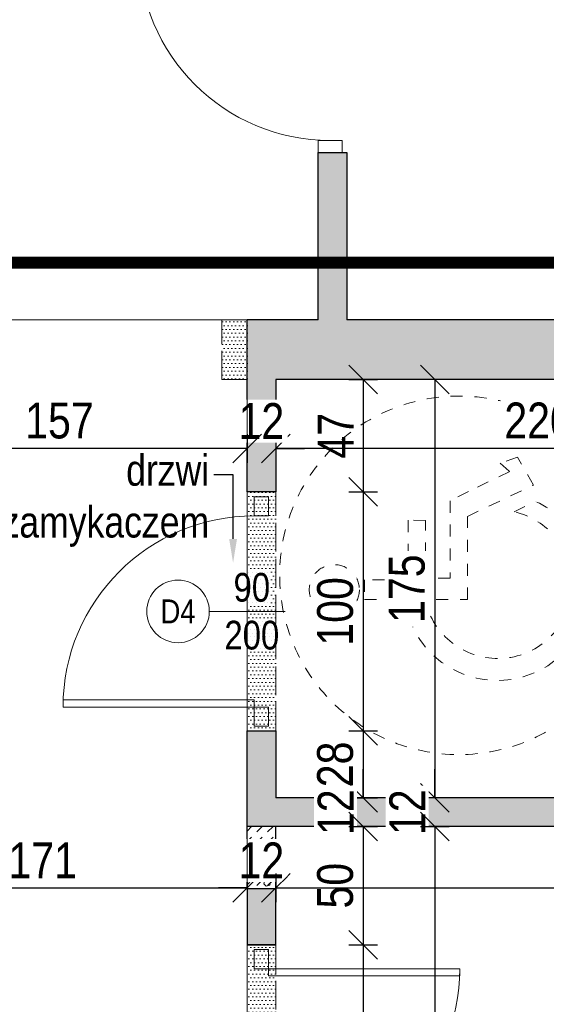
# Model space of a CAD drawing. Header units: millimetres. Extents: x 17147 to 52214, y -18116 to -4632.
# Tile 144 of 186: x 34636 to 34857, y -6668 to -6256. Entities that reach past the tile are written whole.
import ezdxf
from ezdxf import colors
from ezdxf.entities.mleader import LeaderData, LeaderLine
from ezdxf.math import Vec2, Vec3

# ---------------------------------------------------------------- set-up
doc = ezdxf.new("R2010")
doc.units = ezdxf.units.MM
for name, pattern in [('3', [1, 0.5, -0.5]), ('ACAD_ISO02W100', [15, 12, -3]), ('ACAD_ISO03W100', [30, 12, -18])]:
    doc.linetypes.add(name, pattern=pattern)
doc.layers.get('Defpoints').update_dxf_attribs({"color": 6})
for name, color, linetype, lineweight in [('A-DRZ', 154, 'Continuous', 0), ('A-opis', 130, 'Continuous', 9), ('A-sciana_żelbetowa', 130, 'Continuous', 50), ('A-wymiar', 177, 'Continuous', 0), ('A_DRZWI-OKNA', 4, 'Continuous', 13), ('A_opis_drzwi', 60, 'Continuous', 0), ('A_SCIANA_ISTN', 253, 'Continuous', 25), ('A_SCINAN_PROJ_DZIALOWA', 5, 'Continuous', 30)]:
    doc.layers.add(name, color=color, linetype=linetype, lineweight=lineweight)
doc.layers.add('A_SCIANA DO WYBURZENIA', color=7, linetype='ACAD_ISO02W100', lineweight=18, true_color=0xf7833b)
doc.layers.add('S_KRESKOWANIE_SC_ISTN', color=7, linetype='Continuous', lineweight=0, true_color=0x878787)
doc.styles.get("Standard").update_dxf_attribs({"font": 'ARIALN.TTF'})
doc.styles.add('wymiary', font='ARIALN.TTF')
doc.dimstyles.new('anka', dxfattribs={"dimtxt": 15, "dimasz": 12, "dimexe": 6, "dimexo": 0.0625, "dimgap": 4, "dimtad": 1, "dimdec": 0, "dimzin": 0, "dimdsep": 46, "dimtxsty": 'wymiary', "dimblk": 'OBLIQUE', "dimcen": 0.09, "dimclrt": 7, "dimadec": 0, "dimazin": 0, "dimtfac": 1, "dimtdec": 0, "dimtix": 1, "dimtofl": 0, "dimtmove": 0, "dimatfit": 3, "dimldrblk": 'OBLIQUE', "dimfxl": 6, "dimfxlon": 1, "dimtfill": 1, "dimtolj": 1, "dimtzin": 0, "dimarcsym": 0})
pattern_1 = [(0, (14120.9812, -10505.3418), (0.79375, 1.5875), [0, -1.5875])]
pattern_2 = [(15, (-1.139, -4.25), (3.882286, 14.4888864), [1.46647, -13.53353]), (15, (0.657, -2.453), (3.882286, 14.4888864), [1.46647, -13.53353]), (15, (-1.796, -1.796), (3.882286, 14.4888864), [1.46647, -13.53353]), (15, (0, 0), (3.882286, 14.4888864), [1.46647, -13.53353]), (15, (-2.453, 0.657), (3.882286, 14.4888864), [1.46647, -13.53353]), (75, (-2.833, -0.759), (-10.6066007, 10.6066014), [1.46647, -13.53353]), (75, (-2.176, -3.213), (-10.6066007, 10.6066014), [1.46647, -13.53353]), (75, (-0.38, -1.417), (-10.6066007, 10.6066014), [1.46647, -13.53353]), (75, (0.278, -3.87), (-10.6066007, 10.6066014), [1.46647, -13.53353]), (75, (2.074, -2.074), (-10.6066007, 10.6066014), [1.46647, -13.53353]), (315, (-2.176, -3.213), (14.4888866, 3.882285), [1.46647, -13.53353]), (315, (-2.833, -0.759), (14.4888866, 3.882285), [1.46647, -13.53353]), (315, (-0.38, -1.417), (14.4888866, 3.882285), [1.46647, -13.53353]), (315, (1.417, 0.38), (14.4888866, 3.882285), [1.46647, -13.53353]), (315, (-1.037, 1.037), (14.4888866, 3.882285), [1.46647, -13.53353]), (45, (0, 0), (4e-16, 4.49012806), [3.175, -3.175])]

# ---------------------------------------------------------------- blocks, each defined once
blk = doc.blocks.new('drzwi 800')
at = {"layer": 'A_DRZWI-OKNA'}
blk.add_line((110028.2, -38030.87), (110028.2, -37950.87), dxfattribs=at)
for points in [[(110023.2, -38035.87), (110028.2, -38035.87), (110028.2, -38025.87), (110023.2, -38025.87)], [(110108.2, -38035.87), (110113.2, -38035.87), (110113.2, -38025.87), (110108.2, -38025.87)]]:
    blk.add_lwpolyline(points, close=True, dxfattribs=at)
blk.add_arc((110028.2, -38030.87), 80, 0, 90, dxfattribs=at)
blk = doc.blocks.new('_OBLIQUE')
at = {"color": 0, "linetype": 'ByBlock'}
blk.add_line((-0.5, -0.5), (0.5, 0.5), dxfattribs=at)
blk = doc.blocks.new('*D90')
at = {"layer": 'A-wymiar', "color": 0, "lineweight": -2, "transparency": 16777216}
for p, q in [((34560.51, -6613.43), (34560.51, -6625.43)), ((34731.51, -6613.43), (34731.51, -6625.43)), ((34560.51, -6619.43), (34731.51, -6619.43))]:
    blk.add_line(p, q, dxfattribs=at)
at = {"layer": 'Defpoints', "color": 0, "transparency": 16777216}
for p in [(34731.51, -6605.18), (34560.51, -6613.18), (34731.51, -6619.43)]:
    blk.add_point(p, dxfattribs=at)
at = {"layer": 'A-wymiar', "color": 0, "lineweight": -2, "transparency": 16777216, "xscale": 12, "yscale": 12, "zscale": 12, "rotation": 180}
blk.add_blockref('_OBLIQUE', (34560.51, -6619.43), dxfattribs=at)
at = {"layer": 'A-wymiar', "color": 0, "lineweight": -2, "transparency": 16777216, "xscale": 12, "yscale": 12, "zscale": 12}
blk.add_blockref('_OBLIQUE', (34731.51, -6619.43), dxfattribs=at)
at = {"layer": 'A-wymiar', "color": 7, "lineweight": 9, "transparency": 16777216, "insert": (34646.01, -6607.9), "char_height": 15, "attachment_point": 5, "style": 'wymiary', "bg_fill": 3, "box_fill_scale": 1.1, "bg_fill_color": 256, "bg_fill_true_color": 13158600, "bg_fill_transparency": 0}
blk.add_mtext('\\A1;171', dxfattribs=at)
blk = doc.blocks.new('*D212')
at = {"layer": 'A-wymiar', "color": 0, "lineweight": -2, "transparency": 16777216}
for p, q in [((34774.1, -6406.73), (34786.1, -6406.73)), ((34780.1, -6406.73), (34780.1, -6453.73)), ((34774.1, -6453.73), (34786.1, -6453.73))]:
    blk.add_line(p, q, dxfattribs=at)
at = {"layer": 'Defpoints', "color": 0, "transparency": 16777216}
for p in [(34743.51, -6406.73), (34743.51, -6453.73), (34780.1, -6453.73)]:
    blk.add_point(p, dxfattribs=at)
at = {"layer": 'A-wymiar', "color": 0, "lineweight": -2, "transparency": 16777216, "xscale": 12, "yscale": 12, "zscale": 12}
for p, rotation in [((34780.1, -6406.73), 90), ((34780.1, -6453.73), 270)]:
    blk.add_blockref('_OBLIQUE', p, dxfattribs=dict(at, rotation=rotation))
at = {"layer": 'A-wymiar', "color": 7, "lineweight": 9, "transparency": 16777216, "insert": (34768.6, -6430.23), "char_height": 15, "attachment_point": 5, "rotation": 90, "style": 'wymiary', "bg_fill": 3, "box_fill_scale": 1.1, "bg_fill_color": 256, "bg_fill_true_color": 13158600, "bg_fill_transparency": 0}
blk.add_mtext('\\A1;47', dxfattribs=at)
blk = doc.blocks.new('niepeln')
at = {"layer": 'A-opis', "linetype": '3', "lineweight": 0, "ltscale": 10}
blk.add_lwpolyline([(10270.89, 14786.06), (10238.53, 14786.06), (10238.38, 14796.44), (10262.65, 14796.44), (10262.8, 14803.62), (10237.92, 14803.62), (10237.77, 14821.94), (10229.52, 14821.94), (10229.52, 14778.89), (10264.33, 14778.89), (10277.46, 14751.26), (10289.15, 14757.97), (10286.56, 14765.15), (10283.11, 14761.18), (10274.71, 14778.43)], close=True, dxfattribs=at)
at = {"layer": 'A-opis', "linetype": '3', "ltscale": 10}
blk.add_lwpolyline([(10222.66, 14794.3, 1.599308), (10266.31, 14759.35), (10270.59, 14750.3, -1.533503), (10222.66, 14803.62)], format="xyb", close=True, dxfattribs=at)
blk.add_circle((10239.69, 14782.44), 75, dxfattribs=at)
at = {"layer": 'A-opis', "linetype": '3', "lineweight": 0, "ltscale": 10}
blk.add_circle((10233.65, 14834.58), 10.49, dxfattribs=at)
blk = doc.blocks.new('DRZWI-RZ-33')
at = {"layer": 'A-DRZ', "extrusion": (0, 0, -1)}
for points in [[(25, 48), (19, 48), (19, 40), (25, 40)], [(25, -48), (19, -48), (19, -40), (25, -40)]]:
    blk.add_lwpolyline(points, close=True, dxfattribs=at)
at = {"layer": 'A-DRZ'}
for points in [[(-19, -40), (-19, -37), (61, -37)], [(61, -40), (61, -37)]]:
    blk.add_lwpolyline(points, dxfattribs=at)
at = {"layer": 'A-DRZ', "extrusion": (0, 0, -1)}
blk.add_lwpolyline([(19, -40), (-61, -40)], dxfattribs=at)
at = {"layer": 'A-DRZ', "color": 1, "extrusion": (0, 0, -1)}
blk.add_arc((19, -40), 80, 90, 180, dxfattribs=at)
blk = doc.blocks.new('*D445')
at = {"layer": 'A-wymiar', "color": 0, "lineweight": -2, "transparency": 16777216}
for p, q in [((34774.1, -6453.73), (34786.1, -6453.73)), ((34780.1, -6453.73), (34780.1, -6553.73)), ((34774.1, -6553.73), (34786.1, -6553.73))]:
    blk.add_line(p, q, dxfattribs=at)
at = {"layer": 'Defpoints', "color": 0, "transparency": 16777216}
for p in [(34743.51, -6453.73), (34743.51, -6553.73), (34780.1, -6553.73)]:
    blk.add_point(p, dxfattribs=at)
at = {"layer": 'A-wymiar', "color": 0, "lineweight": -2, "transparency": 16777216, "xscale": 12, "yscale": 12, "zscale": 12}
for p, rotation in [((34780.1, -6453.73), 90), ((34780.1, -6553.73), 270)]:
    blk.add_blockref('_OBLIQUE', p, dxfattribs=dict(at, rotation=rotation))
at = {"layer": 'A-wymiar', "color": 7, "lineweight": 9, "transparency": 16777216, "insert": (34768.44, -6503.73), "char_height": 15, "attachment_point": 5, "rotation": 90, "style": 'wymiary', "bg_fill": 3, "box_fill_scale": 1.1, "bg_fill_color": 256, "bg_fill_true_color": 13158600, "bg_fill_transparency": 0}
blk.add_mtext('\\A1;100', dxfattribs=at)
blk = doc.blocks.new('*D446')
at = {"layer": 'A-wymiar', "color": 0, "lineweight": -2, "transparency": 16777216}
for p, q in [((34774.1, -6553.73), (34786.1, -6553.73)), ((34780.1, -6553.73), (34780.1, -6581.73)), ((34774.1, -6581.73), (34786.1, -6581.73))]:
    blk.add_line(p, q, dxfattribs=at)
at = {"layer": 'Defpoints', "color": 0, "transparency": 16777216}
for p in [(34743.51, -6553.73), (34743.51, -6581.73), (34780.1, -6581.73)]:
    blk.add_point(p, dxfattribs=at)
at = {"layer": 'A-wymiar', "color": 0, "lineweight": -2, "transparency": 16777216, "xscale": 12, "yscale": 12, "zscale": 12}
for p, rotation in [((34780.1, -6553.73), 90), ((34780.1, -6581.73), 270)]:
    blk.add_blockref('_OBLIQUE', p, dxfattribs=dict(at, rotation=rotation))
at = {"layer": 'A-wymiar', "color": 7, "lineweight": 9, "transparency": 16777216, "insert": (34768.44, -6567.73), "char_height": 15, "attachment_point": 5, "rotation": 90, "style": 'wymiary', "bg_fill": 3, "box_fill_scale": 1.1, "bg_fill_color": 256, "bg_fill_true_color": 13158600, "bg_fill_transparency": 0}
blk.add_mtext('\\A1;28', dxfattribs=at)
blk = doc.blocks.new('*D447')
at = {"layer": 'A-wymiar', "color": 0, "lineweight": -2, "transparency": 16777216}
for p, q in [((34780.1, -6581.73), (34780.1, -6569.73)), ((34774.1, -6581.73), (34786.1, -6581.73)), ((34774.1, -6593.73), (34786.1, -6593.73)), ((34780.1, -6593.73), (34780.1, -6605.73))]:
    blk.add_line(p, q, dxfattribs=at)
at = {"layer": 'Defpoints', "color": 0, "transparency": 16777216}
for p in [(34743.51, -6581.73), (34743.51, -6593.73), (34780.1, -6593.73)]:
    blk.add_point(p, dxfattribs=at)
at = {"layer": 'A-wymiar', "color": 0, "lineweight": -2, "transparency": 16777216, "xscale": 12, "yscale": 12, "zscale": 12}
for p, rotation in [((34780.1, -6581.73), 270), ((34780.1, -6593.73), 90)]:
    blk.add_blockref('_OBLIQUE', p, dxfattribs=dict(at, rotation=rotation))
at = {"layer": 'A-wymiar', "color": 7, "lineweight": 9, "transparency": 16777216, "insert": (34768.57, -6587.73), "char_height": 15, "attachment_point": 5, "rotation": 90, "style": 'wymiary', "bg_fill": 3, "box_fill_scale": 1.1, "bg_fill_color": 256, "bg_fill_true_color": 13158600, "bg_fill_transparency": 0}
blk.add_mtext('\\A1;12', dxfattribs=at)
blk = doc.blocks.new('*D448')
at = {"layer": 'A-wymiar', "color": 0, "lineweight": -2, "transparency": 16777216}
for p, q in [((34816.1, -6406.73), (34804.1, -6406.73)), ((34810.1, -6406.73), (34810.1, -6581.73)), ((34816.1, -6581.73), (34804.1, -6581.73))]:
    blk.add_line(p, q, dxfattribs=at)
at = {"layer": 'Defpoints', "color": 0, "transparency": 16777216}
for p in [(34963.51, -6406.73), (34810.1, -6581.73), (34963.51, -6581.73)]:
    blk.add_point(p, dxfattribs=at)
at = {"layer": 'A-wymiar', "color": 0, "lineweight": -2, "transparency": 16777216, "xscale": 12, "yscale": 12, "zscale": 12}
for p, rotation in [((34810.1, -6406.73), 90), ((34810.1, -6581.73), 270)]:
    blk.add_blockref('_OBLIQUE', p, dxfattribs=dict(at, rotation=rotation))
at = {"layer": 'A-wymiar', "color": 7, "lineweight": 9, "transparency": 16777216, "insert": (34798.44, -6494.23), "char_height": 15, "attachment_point": 5, "rotation": 90, "style": 'wymiary', "bg_fill": 3, "box_fill_scale": 1.1, "bg_fill_color": 256, "bg_fill_true_color": 13158600, "bg_fill_transparency": 0}
blk.add_mtext('\\A1;175', dxfattribs=at)
blk = doc.blocks.new('*D451')
at = {"layer": 'A-wymiar', "color": 0, "lineweight": -2, "transparency": 16777216}
for p, q in [((34774.1, -6593.73), (34786.1, -6593.73)), ((34780.1, -6593.73), (34780.1, -6643.23)), ((34774.1, -6643.23), (34786.1, -6643.23))]:
    blk.add_line(p, q, dxfattribs=at)
at = {"layer": 'Defpoints', "color": 0, "transparency": 16777216}
for p in [(34743.51, -6593.73), (34743.51, -6643.23), (34780.1, -6643.23)]:
    blk.add_point(p, dxfattribs=at)
at = {"layer": 'A-wymiar', "color": 0, "lineweight": -2, "transparency": 16777216, "xscale": 12, "yscale": 12, "zscale": 12}
for p, rotation in [((34780.1, -6593.73), 90), ((34780.1, -6643.23), 270)]:
    blk.add_blockref('_OBLIQUE', p, dxfattribs=dict(at, rotation=rotation))
at = {"layer": 'A-wymiar', "color": 7, "transparency": 16777216, "insert": (34768.44, -6618.48), "char_height": 15, "attachment_point": 5, "rotation": 90, "style": 'wymiary', "bg_fill": 3, "box_fill_scale": 1.1, "bg_fill_color": 256, "bg_fill_true_color": 13158600, "bg_fill_transparency": 0}
blk.add_mtext('\\A1;50', dxfattribs=at)
blk = doc.blocks.new('*D452')
at = {"layer": 'A-wymiar', "color": 0, "lineweight": -2, "transparency": 16777216}
for p, q in [((34774.1, -6643.23), (34786.1, -6643.23)), ((34780.1, -6643.23), (34780.1, -6743.23)), ((34774.1, -6743.23), (34786.1, -6743.23))]:
    blk.add_line(p, q, dxfattribs=at)
at = {"layer": 'Defpoints', "color": 0, "transparency": 16777216}
for p in [(34743.51, -6643.23), (34743.51, -6743.23), (34780.1, -6743.23)]:
    blk.add_point(p, dxfattribs=at)
at = {"layer": 'A-wymiar', "color": 0, "lineweight": -2, "transparency": 16777216, "xscale": 12, "yscale": 12, "zscale": 12}
for p, rotation in [((34780.1, -6643.23), 90), ((34780.1, -6743.23), 270)]:
    blk.add_blockref('_OBLIQUE', p, dxfattribs=dict(at, rotation=rotation))
at = {"layer": 'A-wymiar', "color": 7, "transparency": 16777216, "insert": (34768.44, -6693.23), "char_height": 15, "attachment_point": 5, "rotation": 90, "style": 'wymiary', "bg_fill": 3, "box_fill_scale": 1.1, "bg_fill_color": 256, "bg_fill_true_color": 13158600, "bg_fill_transparency": 0}
blk.add_mtext('\\A1;100', dxfattribs=at)
blk = doc.blocks.new('*D454')
at = {"layer": 'A-wymiar', "color": 0, "lineweight": -2, "transparency": 16777216}
for p, q in [((34810.1, -6581.73), (34810.1, -6569.73)), ((34816.1, -6581.73), (34804.1, -6581.73)), ((34804.1, -6593.73), (34816.1, -6593.73)), ((34810.1, -6593.73), (34810.1, -6605.73))]:
    blk.add_line(p, q, dxfattribs=at)
at = {"layer": 'Defpoints', "color": 0, "transparency": 16777216}
for p in [(34963.51, -6581.73), (34743.51, -6593.73), (34810.1, -6593.73)]:
    blk.add_point(p, dxfattribs=at)
at = {"layer": 'A-wymiar', "color": 0, "lineweight": -2, "transparency": 16777216, "xscale": 12, "yscale": 12, "zscale": 12}
for p, rotation in [((34810.1, -6581.73), 270), ((34810.1, -6593.73), 90)]:
    blk.add_blockref('_OBLIQUE', p, dxfattribs=dict(at, rotation=rotation))
at = {"layer": 'A-wymiar', "color": 7, "transparency": 16777216, "insert": (34798.57, -6587.73), "char_height": 15, "attachment_point": 5, "rotation": 90, "style": 'wymiary', "bg_fill": 3, "box_fill_scale": 1.1, "bg_fill_color": 256, "bg_fill_true_color": 13158600, "bg_fill_transparency": 0}
blk.add_mtext('\\A1;12', dxfattribs=at)
blk = doc.blocks.new('*D176')
at = {"layer": 'A-wymiar', "color": 0, "lineweight": -2, "transparency": 16777216}
for p, q in [((34804.1, -6593.73), (34816.1, -6593.73)), ((34810.1, -6593.73), (34810.1, -6981.73)), ((34804.1, -6981.73), (34816.1, -6981.73))]:
    blk.add_line(p, q, dxfattribs=at)
at = {"layer": 'Defpoints', "color": 0, "transparency": 16777216}
for p in [(34743.51, -6593.73), (34743.51, -6981.73), (34810.1, -6981.73)]:
    blk.add_point(p, dxfattribs=at)
at = {"layer": 'A-wymiar', "color": 0, "lineweight": -2, "transparency": 16777216, "xscale": 12, "yscale": 12, "zscale": 12}
for p, rotation in [((34810.1, -6593.73), 90), ((34810.1, -6981.73), 270)]:
    blk.add_blockref('_OBLIQUE', p, dxfattribs=dict(at, rotation=rotation))
at = {"layer": 'A-wymiar', "color": 7, "transparency": 16777216, "insert": (34798.44, -6787.73), "char_height": 15, "attachment_point": 5, "rotation": 90, "style": 'wymiary', "bg_fill": 3, "box_fill_scale": 1.1, "bg_fill_color": 256, "bg_fill_true_color": 13158600, "bg_fill_transparency": 0}
blk.add_mtext('\\A1;388', dxfattribs=at)
blk = doc.blocks.new('*D177')
at = {"layer": 'A-wymiar', "color": 0, "lineweight": -2, "transparency": 16777216}
for p, q in [((34731.51, -6613.43), (34731.51, -6625.43)), ((34743.51, -6613.43), (34743.51, -6625.43)), ((34731.51, -6619.43), (34719.51, -6619.43)), ((34743.51, -6619.43), (34755.51, -6619.43))]:
    blk.add_line(p, q, dxfattribs=at)
at = {"layer": 'Defpoints', "color": 0, "transparency": 16777216}
for p in [(34743.51, -6593.73), (34743.51, -6619.43)]:
    blk.add_point(p, dxfattribs=at)
at = {"layer": 'A-wymiar', "color": 0, "lineweight": -2, "transparency": 16777216, "xscale": 12, "yscale": 12, "zscale": 12}
blk.add_blockref('_OBLIQUE', (34731.51, -6619.43), dxfattribs=at)
at = {"layer": 'A-wymiar', "color": 0, "lineweight": -2, "transparency": 16777216, "xscale": 12, "yscale": 12, "zscale": 12, "rotation": 180}
blk.add_blockref('_OBLIQUE', (34743.51, -6619.43), dxfattribs=at)
at = {"layer": 'A-wymiar', "color": 7, "transparency": 16777216, "insert": (34737.51, -6607.9), "char_height": 15, "attachment_point": 5, "style": 'wymiary', "bg_fill": 3, "box_fill_scale": 1.1, "bg_fill_color": 256, "bg_fill_true_color": 13158600, "bg_fill_transparency": 0}
blk.add_mtext('\\A1;12', dxfattribs=at)
at = {"layer": 'Defpoints', "color": 0, "transparency": 16777216}
blk.add_point((34731.51, -6605.18), dxfattribs=at)
blk = doc.blocks.new('*D455')
at = {"layer": 'A-wymiar', "color": 0, "lineweight": -2, "transparency": 16777216}
for p, q in [((34743.51, -6613.43), (34743.51, -6625.43)), ((35017.51, -6613.43), (35017.51, -6625.43)), ((34743.51, -6619.43), (35017.51, -6619.43))]:
    blk.add_line(p, q, dxfattribs=at)
at = {"layer": 'Defpoints', "color": 0, "transparency": 16777216}
for p in [(34743.51, -6593.73), (35017.51, -6593.73), (35017.51, -6619.43)]:
    blk.add_point(p, dxfattribs=at)
at = {"layer": 'A-wymiar', "color": 0, "lineweight": -2, "transparency": 16777216, "xscale": 12, "yscale": 12, "zscale": 12, "rotation": 180}
blk.add_blockref('_OBLIQUE', (34743.51, -6619.43), dxfattribs=at)
at = {"layer": 'A-wymiar', "color": 0, "lineweight": -2, "transparency": 16777216, "xscale": 12, "yscale": 12, "zscale": 12}
blk.add_blockref('_OBLIQUE', (35017.51, -6619.43), dxfattribs=at)
at = {"layer": 'A-wymiar', "color": 7, "transparency": 16777216, "insert": (34880.51, -6607.9), "char_height": 15, "attachment_point": 5, "style": 'wymiary', "bg_fill": 3, "box_fill_scale": 1.1, "bg_fill_color": 256, "bg_fill_true_color": 13158600, "bg_fill_transparency": 0}
blk.add_mtext('\\A1;274', dxfattribs=at)
blk = doc.blocks.new('*D459')
at = {"layer": 'A-wymiar', "color": 0, "lineweight": -2, "transparency": 16777216}
for p, q in [((34743.51, -6429.62), (34743.51, -6441.62)), ((34963.51, -6429.62), (34963.51, -6441.62)), ((34963.51, -6435.62), (34743.51, -6435.62))]:
    blk.add_line(p, q, dxfattribs=at)
at = {"layer": 'Defpoints', "color": 0, "transparency": 16777216}
for p in [(34743.51, -6406.73), (34963.51, -6406.73), (34743.51, -6435.62)]:
    blk.add_point(p, dxfattribs=at)
at = {"layer": 'A-wymiar', "color": 0, "lineweight": -2, "transparency": 16777216, "xscale": 12, "yscale": 12, "zscale": 12, "rotation": 180}
blk.add_blockref('_OBLIQUE', (34743.51, -6435.62), dxfattribs=at)
at = {"layer": 'A-wymiar', "color": 0, "lineweight": -2, "transparency": 16777216, "xscale": 12, "yscale": 12, "zscale": 12}
blk.add_blockref('_OBLIQUE', (34963.51, -6435.62), dxfattribs=at)
at = {"layer": 'A-wymiar', "color": 7, "transparency": 16777216, "insert": (34853.51, -6423.96), "char_height": 15, "attachment_point": 5, "style": 'wymiary', "bg_fill": 3, "box_fill_scale": 1.1, "bg_fill_color": 256, "bg_fill_true_color": 13158600, "bg_fill_transparency": 0}
blk.add_mtext('\\A1;220', dxfattribs=at)
blk = doc.blocks.new('*D460')
at = {"layer": 'A-wymiar', "color": 0, "lineweight": -2, "transparency": 16777216}
for p, q in [((34731.51, -6429.62), (34731.51, -6441.62)), ((34743.51, -6429.62), (34743.51, -6441.62)), ((34731.51, -6435.62), (34719.51, -6435.62)), ((34743.51, -6435.62), (34755.51, -6435.62))]:
    blk.add_line(p, q, dxfattribs=at)
at = {"layer": 'Defpoints', "color": 0, "transparency": 16777216}
for p in [(34731.51, -6406.73), (34743.51, -6406.73), (34731.51, -6435.62)]:
    blk.add_point(p, dxfattribs=at)
at = {"layer": 'A-wymiar', "color": 0, "lineweight": -2, "transparency": 16777216, "xscale": 12, "yscale": 12, "zscale": 12}
blk.add_blockref('_OBLIQUE', (34731.51, -6435.62), dxfattribs=at)
at = {"layer": 'A-wymiar', "color": 0, "lineweight": -2, "transparency": 16777216, "xscale": 12, "yscale": 12, "zscale": 12, "rotation": 180}
blk.add_blockref('_OBLIQUE', (34743.51, -6435.62), dxfattribs=at)
at = {"layer": 'A-wymiar', "color": 7, "transparency": 16777216, "insert": (34737.51, -6424.09), "char_height": 15, "attachment_point": 5, "style": 'wymiary', "bg_fill": 3, "box_fill_scale": 1.1, "bg_fill_color": 256, "bg_fill_true_color": 13158600, "bg_fill_transparency": 0}
blk.add_mtext('\\A1;12', dxfattribs=at)
blk = doc.blocks.new('*D461')
at = {"layer": 'A-wymiar', "color": 0, "lineweight": -2, "transparency": 16777216}
for p, q in [((34574.51, -6429.62), (34574.51, -6441.62)), ((34731.51, -6429.62), (34731.51, -6441.62)), ((34731.51, -6435.62), (34574.51, -6435.62))]:
    blk.add_line(p, q, dxfattribs=at)
at = {"layer": 'Defpoints', "color": 0, "transparency": 16777216}
for p in [(34574.51, -6406.73), (34731.51, -6406.73), (34574.51, -6435.62)]:
    blk.add_point(p, dxfattribs=at)
at = {"layer": 'A-wymiar', "color": 0, "lineweight": -2, "transparency": 16777216, "xscale": 12, "yscale": 12, "zscale": 12, "rotation": 180}
blk.add_blockref('_OBLIQUE', (34574.51, -6435.62), dxfattribs=at)
at = {"layer": 'A-wymiar', "color": 0, "lineweight": -2, "transparency": 16777216, "xscale": 12, "yscale": 12, "zscale": 12}
blk.add_blockref('_OBLIQUE', (34731.51, -6435.62), dxfattribs=at)
at = {"layer": 'A-wymiar', "color": 7, "transparency": 16777216, "insert": (34653.01, -6423.96), "char_height": 15, "attachment_point": 5, "style": 'wymiary', "bg_fill": 3, "box_fill_scale": 1.1, "bg_fill_color": 256, "bg_fill_true_color": 13158600, "bg_fill_transparency": 0}
blk.add_mtext('\\A1;157', dxfattribs=at)

msp = doc.modelspace()

# ---------------------------------------------------------------- hatches: boundary and pattern name
at = {"layer": 'A_SCIANA DO WYBURZENIA', "transparency": 33554687}
h = msp.add_hatch(dxfattribs=at)
h.set_pattern_fill('DOTS', color=256)
h.set_pattern_definition(pattern_1)
h.paths.add_polyline_path([(34731.51, -6381.73), (34720.9, -6381.73), (34720.9, -6406.73), (34731.51, -6406.73)])
h = msp.add_hatch(dxfattribs=at)
h.set_pattern_fill('DOTS', color=256)
h.set_pattern_definition([(0, (14120.9812, -10327.3418), (0.79375, 1.5875), [0, -1.5875])])
h.paths.add_polyline_path([(34743.51, -6643.23), (34731.51, -6643.23), (34731.51, -6743.23), (34743.51, -6743.23)])
at = {"layer": 'S_KRESKOWANIE_SC_ISTN', "transparency": 33554559}
h = msp.add_hatch(color=256, dxfattribs=at)
h.dxf.hatch_style = 1
h.paths.add_polyline_path([(35202.51, -6273.72), (35177.51, -6273.72), (35177.51, -6381.73), (34773.26, -6381.73), (34773.26, -6311.73), (34761.26, -6311.73), (34761.26, -6381.73), (34731.51, -6381.73), (34731.51, -6453.73), (34743.51, -6453.73), (34743.51, -6406.73), (35177.51, -6406.73), (35177.51, -6981.73), (35072.82, -6981.73), (35072.82, -7006.73), (35202.51, -7006.73)])

# ---------------------------------------------------------------- linework, layer by layer
at = {"layer": 'A-opis', "color": 156, "linetype": 'ACAD_ISO03W100', "true_color": 0x0f468a, "const_width": 5}
msp.add_lwpolyline([(32546.51, -7006.73), (32546.51, -6357.85), (35344.05, -6357.85), (35344.05, -7084.53), (32740.01, -7084.53)], dxfattribs=at)
at = {"layer": 'A_opis_drzwi'}
msp.add_line((34715.73, -6503.73), (34747.51, -6503.73), dxfattribs=at)
msp.add_circle((34702.64, -6503.73), 13.09, dxfattribs=at)
at = {"layer": 'A_SCIANA DO WYBURZENIA'}
for points in [[(34720.9, -6381.73), (34731.51, -6381.73), (34731.51, -6406.73), (34720.9, -6406.73)], [(34731.51, -6643.23), (34743.51, -6643.23), (34743.51, -6743.23), (34731.51, -6743.23)]]:
    msp.add_lwpolyline(points, close=True, dxfattribs=at)
at = {"layer": 'A_SCIANA_ISTN'}
for p, q in [((34731.51, -6406.73), (34731.51, -6381.73)), ((34761.26, -6381.73), (34731.51, -6381.73)), ((35177.51, -6381.73), (34773.26, -6381.73)), ((35177.51, -6406.73), (34743.51, -6406.73))]:
    msp.add_line(p, q, dxfattribs=at)
for points in [[(34761.26, -6381.73), (34761.26, -6311.73), (34773.26, -6311.73), (34773.26, -6381.73)], [(34743.51, -6406.73), (34743.51, -6453.73), (34731.51, -6453.73), (34731.51, -6406.73)], [(34743.51, -6643.23), (34731.51, -6643.23)], [(34731.51, -6643.23), (34743.51, -6643.23)]]:
    msp.add_lwpolyline(points, dxfattribs=at)
at = {"layer": 'A_SCINAN_PROJ_DZIALOWA'}
for points in [[(34743.51, -6593.73), (34731.51, -6593.73), (34731.51, -6553.73), (34743.51, -6553.73), (34743.51, -6581.73)], [(34963.51, -6593.73), (34743.51, -6593.73)]]:
    msp.add_lwpolyline(points, dxfattribs=at)
at = {"layer": 'S_KRESKOWANIE_SC_ISTN'}
msp.add_lwpolyline([(34761.26, -6381.73), (34761.26, -6311.73)], dxfattribs=at)

# ---------------------------------------------------------------- block references
at = {"layer": 'A-DRZ', "extrusion": (0, 0, -1)}
msp.add_blockref('DRZWI-RZ-33', (-34715.51, -6503.73), dxfattribs=at)
at = {"layer": 'A_SCIANA_ISTN', "xscale": -1, "rotation": 89.99999999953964}
msp.add_blockref('drzwi 800', (-3264.61, 103801.47), dxfattribs=at)

# ---------------------------------------------------------------- texts
at = {"layer": 'A_opis_drzwi', "width": 42.7859, "attachment_point": 5, "style": 'wymiary'}
for s, insert, char_height in [('90\\P200', (34733.51, -6503.73), 12), ('D4', (34702.64, -6503.73), 10)]:
    msp.add_mtext(s, dxfattribs=dict(at, insert=insert, char_height=char_height))

# ---------------------------------------------------------------- next in the draw order: dimensions: what is measured, and where the dimension line sits
at = {"layer": 'A-wymiar', "lineweight": 9}
dim = msp.add_linear_dim(base=(34780.1, -6453.73), p1=(34743.51, -6406.73), p2=(34743.51, -6453.73), angle=90, dimstyle='anka', dxfattribs=at)
dim.commit()
dim.dimension.update_dxf_attribs({"geometry": '*D212', "text_midpoint": (34768.6, -6430.23)})
dim = msp.add_linear_dim(base=(34731.51, -6619.43), p1=(34560.51, -6613.18), p2=(34731.51, -6605.18), dimstyle='anka', override={"dimtmove": 1}, dxfattribs=at)
dim.commit()
dim.dimension.update_dxf_attribs({"geometry": '*D90', "text_midpoint": (34646.01, -6607.9)})

# ---------------------------------------------------------------- next in the draw order: hatches: boundary and pattern name
at = {"layer": 'A_SCIANA DO WYBURZENIA', "transparency": 33554687}
h = msp.add_hatch(dxfattribs=at)
h.set_pattern_fill('DOTS', color=256)
h.set_pattern_definition(pattern_1)
h.paths.add_polyline_path([(34743.51, -6453.73), (34731.51, -6453.73), (34731.51, -6553.73), (34743.51, -6553.73)])
at = {"layer": 'A_SCINAN_PROJ_DZIALOWA', "lineweight": 9, "true_color": 0x27773c, "transparency": 33554610}
h = msp.add_hatch(dxfattribs=at)
h.set_pattern_fill('GAZOBETON S100 ISO 1J', color=97, pattern_type=2)
h.set_pattern_definition(pattern_2)
h.paths.add_polyline_path([(34975.51, -6406.73), (34963.51, -6406.73), (34963.51, -6581.73), (34743.51, -6581.73), (34743.51, -6553.73), (34731.51, -6553.73), (34731.51, -6593.73), (34743.51, -6593.73), (34963.51, -6593.73), (34975.51, -6593.73), (34975.51, -6618.73)])
h = msp.add_hatch(dxfattribs=at)
h.set_pattern_fill('GAZOBETON S100 ISO 1J', color=97, pattern_type=2)
h.set_pattern_definition(pattern_2)
h.paths.add_polyline_path([(34743.51, -6593.73), (34731.51, -6593.73), (34731.51, -6619.73), (34743.51, -6619.73)])
at = {"layer": 'S_KRESKOWANIE_SC_ISTN', "transparency": 33554559}
h = msp.add_hatch(color=256, dxfattribs=at)
h.dxf.hatch_style = 1
h.paths.add_polyline_path([(34743.51, -6619.73), (34731.51, -6619.73), (34731.51, -6643.23), (34743.51, -6643.23)])

# ---------------------------------------------------------------- next in the draw order: linework, layer by layer
at = {"layer": 'A_SCIANA DO WYBURZENIA'}
msp.add_lwpolyline([(34731.51, -6553.73), (34743.51, -6553.73), (34743.51, -6453.73), (34731.51, -6453.73)], close=True, dxfattribs=at)
at = {"layer": 'A_SCIANA_ISTN'}
for points in [[(34731.51, -6619.73), (34731.51, -6643.23)], [(34743.51, -6643.23), (34743.51, -6619.73), (34731.51, -6619.73)]]:
    msp.add_lwpolyline(points, dxfattribs=at)
at = {"layer": 'A_SCINAN_PROJ_DZIALOWA'}
for points in [[(34963.51, -6406.73), (34963.51, -6406.73), (34963.51, -6581.73), (34743.51, -6581.73)], [(34731.51, -6619.73), (34731.51, -6593.73)]]:
    msp.add_lwpolyline(points, dxfattribs=at)

# ---------------------------------------------------------------- next in the draw order: block references
at = {"layer": 'A-sciana_żelbetowa', "color": 6, "lineweight": 50, "rotation": 90}
msp.add_blockref('niepeln', (49602.61, -16728.31), dxfattribs=at)

# ---------------------------------------------------------------- next in the draw order: dimensions: what is measured, and where the dimension line sits
at = {"layer": 'A-wymiar', "lineweight": 9}
dim = msp.add_linear_dim(base=(34810.1, -6581.73), p1=(34963.51, -6406.73), p2=(34963.51, -6581.73), angle=90, dimstyle='anka', dxfattribs=at)
dim.commit()
dim.dimension.update_dxf_attribs({"geometry": '*D448', "text_midpoint": (34798.44, -6494.23)})
dim = msp.add_linear_dim(base=(34780.1, -6553.73), p1=(34743.51, -6453.73), p2=(34743.51, -6553.73), angle=90, dimstyle='anka', override={"dimtmove": 1}, dxfattribs=at)
dim.commit()
dim.dimension.update_dxf_attribs({"geometry": '*D445', "text_midpoint": (34768.44, -6503.73)})

# ---------------------------------------------------------------- next in the draw order: dimensions: what is measured, and where the dimension line sits
at = {"layer": 'A-wymiar'}
dim = msp.add_linear_dim(base=(34743.51, -6435.62), p1=(34963.51, -6406.73), p2=(34743.51, -6406.73), dimstyle='anka', override={"dimtmove": 1}, dxfattribs=at)
dim.commit()
dim.dimension.update_dxf_attribs({"geometry": '*D459', "text_midpoint": (34853.51, -6423.96)})
at = {"layer": 'A-wymiar', "lineweight": 9}
dim = msp.add_linear_dim(base=(34780.1, -6581.73), p1=(34743.51, -6553.73), p2=(34743.51, -6581.73), angle=90, dimstyle='anka', override={"dimtmove": 1}, dxfattribs=at)
dim.commit()
dim.dimension.update_dxf_attribs({"geometry": '*D446', "text_midpoint": (34768.44, -6567.73)})

# ---------------------------------------------------------------- next in the draw order: dimensions: what is measured, and where the dimension line sits
at = {"layer": 'A-wymiar'}
dim = msp.add_linear_dim(base=(34731.51, -6435.62), p1=(34743.51, -6406.73), p2=(34731.51, -6406.73), dimstyle='anka', override={"dimtmove": 1}, dxfattribs=at)
dim.commit()
dim.dimension.update_dxf_attribs({"geometry": '*D460', "text_midpoint": (34737.51, -6424.09)})
at = {"layer": 'A-wymiar', "lineweight": 9}
dim = msp.add_linear_dim(base=(34780.1, -6593.73), p1=(34743.51, -6581.73), p2=(34743.51, -6593.73), angle=90, dimstyle='anka', override={"dimtmove": 1}, dxfattribs=at)
dim.commit()
dim.dimension.update_dxf_attribs({"geometry": '*D447', "text_midpoint": (34768.57, -6587.73)})

# ---------------------------------------------------------------- next in the draw order: linework, layer by layer
at = {"layer": 'A_SCINAN_PROJ_DZIALOWA'}
msp.add_lwpolyline([(34743.51, -6619.73), (34743.51, -6593.73)], dxfattribs=at)

# ---------------------------------------------------------------- next in the draw order: dimensions: what is measured, and where the dimension line sits
at = {"layer": 'A-wymiar'}
dim = msp.add_linear_dim(base=(34574.51, -6435.62), p1=(34731.51, -6406.73), p2=(34574.51, -6406.73), dimstyle='anka', override={"dimtmove": 1}, dxfattribs=at)
dim.commit()
dim.dimension.update_dxf_attribs({"geometry": '*D461', "text_midpoint": (34653.01, -6423.96)})

# ---------------------------------------------------------------- next in the draw order: dimensions: what is measured, and where the dimension line sits
dim = msp.add_linear_dim(base=(34780.09717653, -6643.22743354), p1=(34743.5146389, -6593.72743354), p2=(34743.5146389, -6643.22743354), angle=90, dimstyle='anka', override={"dimtmove": 1}, dxfattribs=at)
dim.commit()
dim.dimension.update_dxf_attribs({"geometry": '*D451', "text_midpoint": (34768.43858172, -6618.47743354)})

# ---------------------------------------------------------------- next in the draw order: leaders
at = {"layer": 'A-opis'}
ml = msp.add_multileader_mtext('Standard', dxfattribs=at)
ml.set_content('drzwi \\Pz samozamykaczem', color=256)
ml.set_leader_properties()
ml.build(insert=Vec2(0, 0))
ml.multileader.update_dxf_attribs({"arrow_head_size": 10})
ctx = ml.context
ctx.base_point, ctx.char_height, ctx.arrow_head_size, ctx.plane_origin = Vec3(34580, -6446.56), 13, 10, Vec3(34691.01, -6539.81)
ctx.text_align_type = 2
notes = []
notes.append((ctx, [(1, (1, 1, 0), (34725.67, -6446.56), (-1, 0), 8, [(0, [(34725.67, -6483.38)], 0, [])])]))
ctx.mtext.insert, ctx.mtext.alignment, ctx.mtext.flow_direction = Vec3(34715.67, -6438.14), 3, 5
for ctx, leaders in notes:
    for number, flags, end, landing, length, lines in leaders:
        leader = LeaderData()
        leader.index, (leader.has_last_leader_line, leader.has_dogleg_vector, leader.attachment_direction) = number, flags
        leader.last_leader_point, leader.dogleg_vector, leader.dogleg_length = Vec3(end), Vec3(landing), length
        for number, points, colour, breaks in lines:
            line = LeaderLine()
            line.index, line.vertices, line.color, line.breaks = number, Vec3.list(points), colors.encode_raw_color(colour), breaks
            leader.lines.append(line)
        ctx.leaders.append(leader)

# ---------------------------------------------------------------- next in the draw order: dimensions: what is measured, and where the dimension line sits
at = {"layer": 'A-wymiar'}
for base, p1, p2, picture, middle in [((34810.1, -6593.73), (34963.51, -6581.73), (34743.51, -6593.73), '*D454', (34798.57, -6587.73)), ((34780.1, -6743.23), (34743.51, -6643.23), (34743.51, -6743.23), '*D452', (34768.44, -6693.23))]:
    dim = msp.add_linear_dim(base=base, p1=p1, p2=p2, angle=90, dimstyle='anka', override={"dimtmove": 1}, dxfattribs=at)
    dim.commit()
    dim.dimension.update_dxf_attribs({"geometry": picture, "text_midpoint": middle})

# ---------------------------------------------------------------- next in the draw order: dimensions: what is measured, and where the dimension line sits
dim = msp.add_linear_dim(base=(34810.1, -6981.73), p1=(34743.51, -6593.73), p2=(34743.51, -6981.73), angle=90, dimstyle='anka', override={"dimtmove": 1}, dxfattribs=at)
dim.commit()
dim.dimension.update_dxf_attribs({"geometry": '*D176', "text_midpoint": (34798.44, -6787.73)})

# ---------------------------------------------------------------- next in the draw order: block references
at = {"layer": 'A-DRZ', "extrusion": (0, 0, -1), "rotation": 180}
msp.add_blockref('DRZWI-RZ-33', (-34759.51, -6693.23), dxfattribs=at)

# ---------------------------------------------------------------- next in the draw order: dimensions: what is measured, and where the dimension line sits
at = {"layer": 'A-wymiar'}
dim = msp.add_linear_dim(base=(34743.51, -6619.43), p1=(34731.51, -6605.18), p2=(34743.51, -6593.73), dimstyle='anka', override={"dimtmove": 1}, dxfattribs=at)
dim.commit()
dim.dimension.update_dxf_attribs({"geometry": '*D177', "text_midpoint": (34737.51, -6607.9)})

# ---------------------------------------------------------------- next in the draw order: linework, layer by layer
msp.add_lwpolyline([(34731.51, -6381.73), (34560.51, -6381.73), (34560.51, -6981.73), (34731.51, -6981.73)], close=True, dxfattribs=at)

# ---------------------------------------------------------------- next in the draw order: dimensions: what is measured, and where the dimension line sits
dim = msp.add_linear_dim(base=(35017.51, -6619.43), p1=(34743.51, -6593.73), p2=(35017.51, -6593.73), dimstyle='anka', override={"dimtmove": 1}, dxfattribs=at)
dim.commit()
dim.dimension.update_dxf_attribs({"geometry": '*D455', "text_midpoint": (34880.51, -6607.9)})

doc.saveas('drawing.dxf')
